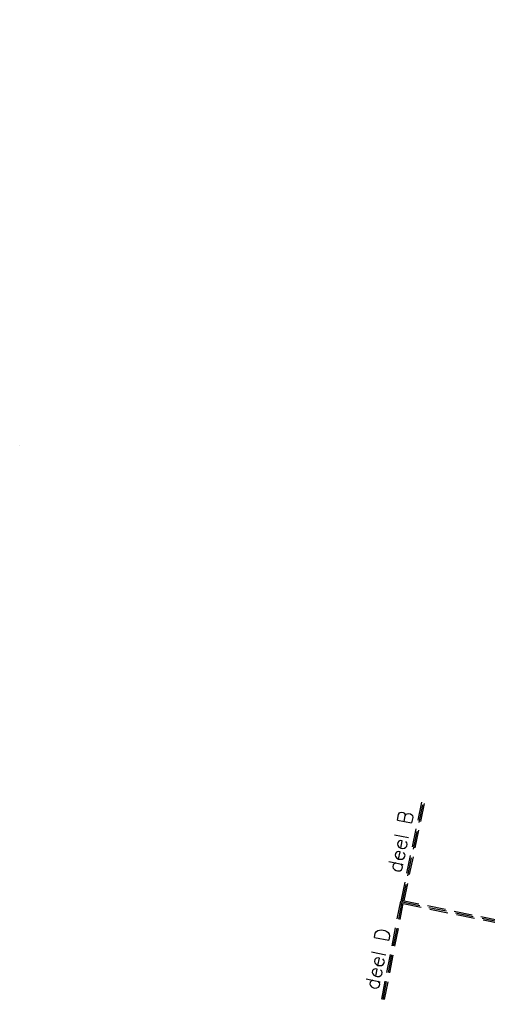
# Model space of a CAD drawing. Extents: x -84256 to 172857, y -58817 to 112048.
# Tile 21 of 90: x -7766 to 8338, y 22599 to 56532. Entities that reach past the tile are written whole.
import ezdxf

# ---------------------------------------------------------------- set-up
doc = ezdxf.new("R2010")
doc.units = 0
doc.header["$LTSCALE"] = 50
doc.header["$MEASUREMENT"] = 0
doc.header["$PDMODE"] = 3
doc.header["$PDSIZE"] = 0.001
doc.linetypes.add('DASHED', pattern=[0.75, 0.5, -0.25])
for name, color, linetype in [('_DETAILNUMMERS', 4, 'CONTINUOUS'), ('_DETAILNUMMERSTEKST', 4, 'CONTINUOUS'), ('X--LR---_CP', 7, 'CONTINUOUS')]:
    doc.layers.add(name, color=color, linetype=linetype)
doc.styles.add('ALFA-0_25', font='ROMANS')

msp = doc.modelspace()

# ---------------------------------------------------------------- linework, layer by layer
at = {"layer": '_DETAILNUMMERS', "color": 6, "linetype": 'DASHED', "ltscale": 25}
for p, q in [((6069.2, 29561), (5365, 26187.1)), ((6103.6, 29477.4), (5404.4, 26128)), ((6163, 29516.4), (5463.9, 26167))]:
    msp.add_line(p, q, dxfattribs=at)
for points in [[(4701.8, 22779.7), (5365, 26187.1), (22399.3, 22717.2), (25562.3, 38172), (33002, 38171.7), (33002, 39806.3), (38123.1, 39806.3), (38123.1, 56531.9), (39427, 56531.9)], [(4750.9, 22770.1), (5404.4, 26128), (22438.3, 22658.2), (25603.1, 38122), (33052, 38121.7), (33052, 39756.3), (38173.1, 39756.3), (38173.1, 39756.3), (38173.1, 56481.9), (39427, 56481.9)], [(4799.9, 22760.6), (5443.9, 26069), (22477.4, 22599.2), (25644, 38071.9), (33102, 38071.7), (33102, 39706.3), (38223.1, 39706.3), (38223.1, 56431.9), (39427, 56431.9)]]:
    msp.add_lwpolyline(points, dxfattribs=at)
at = {"layer": 'X--LR---_CP', "linetype": 'Continuous'}
msp.add_point((-7765.7, 41852.9), dxfattribs=at)

# ---------------------------------------------------------------- texts
at = {"layer": '_DETAILNUMMERSTEKST', "color": 6, "style": 'ALFA-0_25'}
for s, p in [('deel B', (5376.5, 27105.8)), ('deel D', (4588, 23064.1))]:
    msp.add_text(s, height=500, rotation=78.53618, dxfattribs=at).set_placement(p)

doc.saveas('drawing.dxf')
